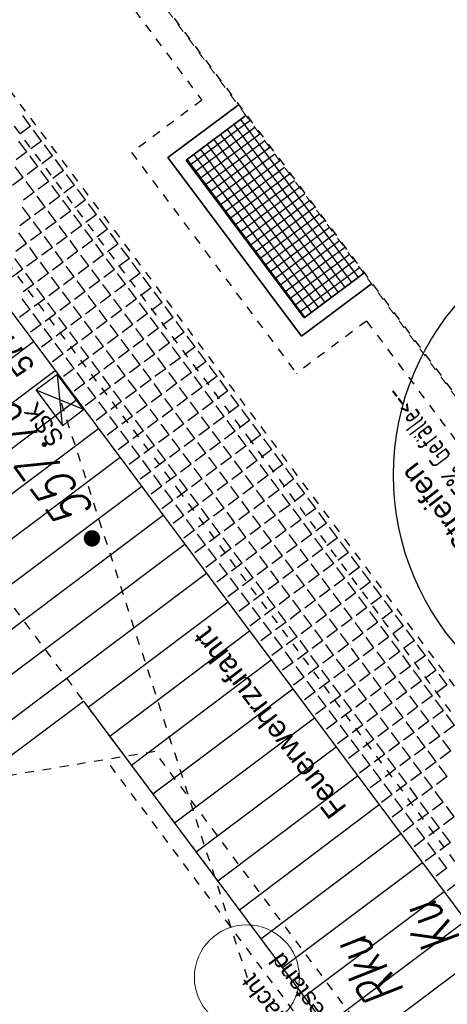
# Model space of a CAD drawing. Header units: metres. Extents: x 2 to 485, y 6 to 594.
# Tile 52 of 176: x 229 to 234, y 241 to 252. Entities that reach past the tile are written whole.
import ezdxf
from ezdxf.enums import TextEntityAlignment as Align

# ---------------------------------------------------------------- set-up
doc = ezdxf.new("R2010")
doc.units = ezdxf.units.M
doc.header["$LTSCALE"] = 0.0125
for name, pattern in [('237-14_Züricher Str._GL_3_RW_2014-11-28_bea$0$STRICHLINIE2', [9.525, 6.35, -3.175]), ('237-14_Züricher Str._GL_3_RW_2014-11-28_bea$0$STRICHPUNKT2', [12.7, 6.35, -3.175, 0, -3.175]), ('260241_A_bea$0$PUNKTIERT', [0.2, 0, -0.2]), ('GESTRICHELT', [0.4, 0.2, -0.2]), ('GEWOFAG_Hof 3_141022_Grundriss_bea$0$AUSGEZOGEN', [0]), ('GEWOFAG_Hof 3_141022_Grundriss_bea$0$VERDECKT2_S2', [0.15, 0.1, -0.05])]:
    doc.linetypes.add(name, pattern=pattern)
for name, color, linetype in [('237-14_Züricher Str._GL_3_RW_2014-11-28_bea$0$_GRU_Allgemein_Text', 151, 'Continuous'), ('237-14_Züricher Str._GL_3_RW_2014-11-28_bea$0$_GRU_Drainage', 54, '237-14_Züricher Str._GL_3_RW_2014-11-28_bea$0$STRICHPUNKT2'), ('237-14_Züricher Str._GL_3_RW_2014-11-28_bea$0$_GRU_Regenwasser', 150, '237-14_Züricher Str._GL_3_RW_2014-11-28_bea$0$STRICHLINIE2'), ('260241_A_bea$0$B25_EINFASS_GEPKT', 7, '260241_A_bea$0$PUNKTIERT'), ('260241_A_bea$0$B28_VEINFASS_TXT', 5, 'Continuous'), ('260241_A_bea$0$B53_HAUPTHOEHEN', 4, 'Continuous'), ('260241_A_bea$0$B54_HOEHEN', 253, 'Continuous'), ('f_baum', 3, 'Continuous'), ('f_entwässerung', 170, 'Continuous'), ('f_feuerwehr', 10, 'Continuous'), ('f_schraff', 251, 'Continuous'), ('f_text_100', 7, 'Continuous'), ('f_weg', 2, 'Continuous')]:
    doc.layers.add(name, color=color, linetype=linetype)
doc.layers.add('GEWOFAG_Hof 3_141022_Grundriss_bea$0$STANDARD', color=7, linetype='GEWOFAG_Hof 3_141022_Grundriss_bea$0$AUSGEZOGEN', lineweight=13)
doc.styles.add('237-14_Züricher Str._GL_3_RW_2014-11-28_bea$0$STANDARD', font='isocp.shx')
doc.styles.add('260241_A_bea$0$ROMANS', font='ROMANS')
doc.styles.add('GEWOFAG_Hof 3_141022_Grundriss_bea$0$ARIAL', font='arial.ttf')

# ---------------------------------------------------------------- blocks, each defined once
blk = doc.blocks.new('260241_A_bea$0$HOEHENPKT_ZENTR')
at = {"const_width": 0.75}
blk.add_lwpolyline([(-0.375, 0, 1), (0.375, 0, 1)], format="xyb", close=True, dxfattribs=at)

msp = doc.modelspace()

# ---------------------------------------------------------------- linework, layer by layer
at = {"layer": '237-14_Züricher Str._GL_3_RW_2014-11-28_bea$0$_GRU_Drainage'}
for p, q in [((223.977, 260.781), (231.318, 250.942)), ((231.318, 250.942), (230.516, 250.344)), ((230.516, 250.344), (232.4, 247.82)), ((233.202, 248.418), (232.4, 247.82)), ((233.202, 248.418), (239.062, 240.563))]:
    msp.add_line(p, q, dxfattribs=at)
at = {"layer": '237-14_Züricher Str._GL_3_RW_2014-11-28_bea$0$_GRU_Regenwasser', "ltscale": 0.05}
msp.add_line((231.839, 240.913), (229.704, 247.512), dxfattribs=at)
at = {"layer": '260241_A_bea$0$B25_EINFASS_GEPKT', "color": 7, "linetype": '260241_A_bea$0$PUNKTIERT', "ltscale": 0.5}
for p, q in [((221.241, 261.195), (231.844, 247.092)), ((220.437, 260.601), (231.044, 246.493)), ((231.844, 247.092), (237.456, 239.49)), ((231.044, 246.493), (239.16, 235.584)), ((230.78, 243.497), (228.802, 243.171)), ((235.235, 236.686), (230.224, 243.406)), ((235.442, 237.246), (230.78, 243.497))]:
    msp.add_line(p, q, dxfattribs=at)
at = {"layer": 'f_baum', "ltscale": 0.5}
msp.add_circle((236.509, 246.658), 3, dxfattribs=at)
at = {"layer": 'f_entwässerung', "color": 170}
for p, q in [((229.667, 247.805), (229.426, 247.626)), ((229.966, 247.405), (229.667, 247.805)), ((229.725, 247.225), (229.667, 247.805)), ((229.426, 247.626), (229.725, 247.225)), ((229.966, 247.405), (229.426, 247.626)), ((229.725, 247.225), (229.966, 247.405))]:
    msp.add_line(p, q, dxfattribs=at)
at = {"layer": 'f_feuerwehr', "linetype": 'GESTRICHELT'}
for p, q in [((214.014, 274.64), (241.711, 237.532)), ((212.013, 273.978), (240.108, 236.336)), ((207.761, 273.827), (237.303, 234.242))]:
    msp.add_line(p, q, dxfattribs=at)
at = {"layer": 'f_schraff', "linetype": 'Continuous'}
for p, q in [((229.362, 250.643), (229.271, 250.766)), ((229.362, 250.643), (229.24, 250.552)), ((229.487, 250.475), (229.396, 250.598)), ((229.319, 250.35), (229.228, 250.472)), ((229.487, 250.475), (229.365, 250.384)), ((229.612, 250.307), (229.521, 250.43)), ((229.319, 250.35), (229.197, 250.259)), ((229.444, 250.182), (229.353, 250.304)), ((229.612, 250.307), (229.49, 250.216)), ((229.738, 250.14), (229.646, 250.262)), ((229.276, 250.057), (229.185, 250.179)), ((229.444, 250.182), (229.322, 250.091)), ((229.276, 250.057), (229.154, 249.966)), ((229.57, 250.014), (229.479, 250.136)), ((229.738, 250.14), (229.615, 250.048)), ((229.863, 249.972), (229.772, 250.094)), ((229.402, 249.889), (229.311, 250.011)), ((229.57, 250.014), (229.448, 249.923)), ((229.695, 249.846), (229.604, 249.968)), ((229.863, 249.972), (229.741, 249.88)), ((229.988, 249.804), (229.897, 249.926)), ((229.402, 249.889), (229.28, 249.798)), ((229.527, 249.721), (229.436, 249.843)), ((229.695, 249.846), (229.573, 249.755)), ((229.359, 249.596), (229.268, 249.718)), ((229.527, 249.721), (229.405, 249.63)), ((229.82, 249.678), (229.729, 249.8)), ((229.988, 249.804), (229.866, 249.712)), ((230.114, 249.636), (230.022, 249.758)), ((229.359, 249.596), (229.237, 249.505)), ((229.652, 249.553), (229.561, 249.675)), ((229.82, 249.678), (229.698, 249.587)), ((229.946, 249.51), (229.854, 249.633)), ((230.114, 249.636), (229.991, 249.545)), ((230.239, 249.468), (230.148, 249.59)), ((229.484, 249.428), (229.393, 249.55)), ((229.652, 249.553), (229.53, 249.462)), ((229.778, 249.385), (229.687, 249.507)), ((229.946, 249.51), (229.823, 249.419)), ((229.316, 249.302), (229.225, 249.425)), ((229.484, 249.428), (229.362, 249.337)), ((229.61, 249.26), (229.519, 249.382)), ((229.778, 249.385), (229.656, 249.294)), ((230.071, 249.342), (229.98, 249.465)), ((230.239, 249.468), (230.117, 249.377)), ((230.364, 249.3), (230.273, 249.422)), ((229.316, 249.302), (229.194, 249.211)), ((229.442, 249.134), (229.351, 249.257)), ((229.61, 249.26), (229.488, 249.169)), ((229.903, 249.217), (229.812, 249.339)), ((230.071, 249.342), (229.949, 249.251)), ((230.196, 249.174), (230.105, 249.297)), ((230.364, 249.3), (230.242, 249.209)), ((230.49, 249.132), (230.398, 249.254)), ((229.735, 249.092), (229.644, 249.214)), ((229.903, 249.217), (229.781, 249.126)), ((230.028, 249.049), (229.937, 249.171)), ((230.196, 249.174), (230.074, 249.083)), ((229.274, 249.009), (229.183, 249.131)), ((229.442, 249.134), (229.32, 249.043)), ((229.567, 248.966), (229.476, 249.089)), ((229.735, 249.092), (229.613, 249.001)), ((229.86, 248.924), (229.769, 249.046)), ((230.028, 249.049), (229.906, 248.958)), ((230.322, 249.007), (230.23, 249.129)), ((230.49, 249.132), (230.367, 249.041)), ((230.615, 248.964), (230.524, 249.086)), ((229.274, 249.009), (229.152, 248.918)), ((229.399, 248.841), (229.308, 248.963)), ((229.567, 248.966), (229.445, 248.875)), ((229.692, 248.799), (229.601, 248.921)), ((229.86, 248.924), (229.738, 248.833)), ((230.154, 248.881), (230.062, 249.003)), ((230.322, 249.007), (230.199, 248.915)), ((230.447, 248.839), (230.356, 248.961)), ((230.615, 248.964), (230.493, 248.873)), ((230.74, 248.796), (230.649, 248.918)), ((229.399, 248.841), (229.277, 248.75)), ((229.986, 248.756), (229.895, 248.878)), ((230.154, 248.881), (230.031, 248.79)), ((230.279, 248.713), (230.188, 248.835)), ((230.447, 248.839), (230.325, 248.747)), ((229.524, 248.673), (229.433, 248.795)), ((229.692, 248.799), (229.57, 248.707)), ((229.818, 248.631), (229.727, 248.753)), ((229.986, 248.756), (229.864, 248.665)), ((230.111, 248.588), (230.02, 248.71)), ((230.279, 248.713), (230.157, 248.622)), ((230.572, 248.671), (230.481, 248.793)), ((230.74, 248.796), (230.618, 248.705)), ((230.865, 248.628), (230.774, 248.75)), ((229.356, 248.548), (229.265, 248.67)), ((229.524, 248.673), (229.402, 248.582)), ((229.65, 248.505), (229.559, 248.627)), ((229.818, 248.631), (229.696, 248.539)), ((229.943, 248.463), (229.852, 248.585)), ((230.111, 248.588), (229.989, 248.497)), ((230.404, 248.545), (230.313, 248.667)), ((230.572, 248.671), (230.45, 248.579)), ((230.697, 248.503), (230.606, 248.625)), ((230.865, 248.628), (230.743, 248.537)), ((230.991, 248.46), (230.9, 248.582)), ((229.356, 248.548), (229.234, 248.457)), ((229.482, 248.38), (229.391, 248.502)), ((229.65, 248.505), (229.528, 248.414)), ((229.943, 248.463), (229.821, 248.371)), ((230.236, 248.42), (230.145, 248.542)), ((230.404, 248.545), (230.282, 248.454)), ((230.53, 248.377), (230.438, 248.499)), ((230.697, 248.503), (230.575, 248.412)), ((229.482, 248.38), (229.36, 248.289)), ((229.775, 248.337), (229.684, 248.459)), ((230.068, 248.295), (229.977, 248.417)), ((230.236, 248.42), (230.114, 248.329)), ((230.362, 248.252), (230.27, 248.374)), ((230.53, 248.377), (230.407, 248.286)), ((230.823, 248.335), (230.732, 248.457)), ((230.991, 248.46), (230.869, 248.369)), ((231.116, 248.292), (231.025, 248.414)), ((229.607, 248.212), (229.516, 248.334)), ((229.775, 248.337), (229.653, 248.246)), ((229.9, 248.169), (229.809, 248.291)), ((230.068, 248.295), (229.946, 248.204)), ((230.194, 248.127), (230.102, 248.249)), ((230.362, 248.252), (230.239, 248.161)), ((230.655, 248.209), (230.564, 248.332)), ((230.823, 248.335), (230.701, 248.244)), ((230.948, 248.167), (230.857, 248.289)), ((231.116, 248.292), (230.994, 248.201)), ((231.241, 248.124), (231.15, 248.246)), ((229.396, 248.18), (225.267, 245.078)), ((229.607, 248.212), (229.485, 248.121)), ((229.732, 248.044), (229.641, 248.166)), ((229.9, 248.169), (229.778, 248.078)), ((230.194, 248.127), (230.071, 248.036)), ((230.487, 248.084), (230.396, 248.206)), ((230.655, 248.209), (230.533, 248.118)), ((230.78, 248.041), (230.689, 248.164)), ((230.948, 248.167), (230.826, 248.076)), ((231.241, 248.124), (231.119, 248.033)), ((229.732, 248.044), (229.61, 247.953)), ((230.026, 248.001), (229.935, 248.124)), ((230.319, 247.959), (230.228, 248.081)), ((230.487, 248.084), (230.365, 247.993)), ((230.612, 247.916), (230.521, 248.038)), ((230.78, 248.041), (230.658, 247.95)), ((231.073, 247.999), (230.982, 248.121)), ((231.367, 247.956), (231.276, 248.078)), ((229.858, 247.876), (229.767, 247.998)), ((230.026, 248.001), (229.904, 247.91)), ((230.151, 247.833), (230.06, 247.956)), ((230.319, 247.959), (230.197, 247.868)), ((230.444, 247.791), (230.353, 247.913)), ((230.612, 247.916), (230.49, 247.825)), ((230.905, 247.873), (230.814, 247.996)), ((231.073, 247.999), (230.951, 247.908)), ((231.199, 247.831), (231.108, 247.953)), ((231.367, 247.956), (231.245, 247.865)), ((231.492, 247.788), (231.401, 247.91)), ((229.643, 247.849), (225.514, 244.748)), ((229.858, 247.876), (229.736, 247.785)), ((229.983, 247.708), (229.892, 247.83)), ((230.151, 247.833), (230.029, 247.742)), ((230.276, 247.665), (230.185, 247.788)), ((230.444, 247.791), (230.322, 247.7)), ((230.738, 247.748), (230.646, 247.87)), ((230.905, 247.873), (230.783, 247.782)), ((231.031, 247.706), (230.94, 247.828)), ((231.199, 247.831), (231.077, 247.74)), ((231.492, 247.788), (231.37, 247.697)), ((229.983, 247.708), (229.861, 247.617)), ((230.57, 247.623), (230.478, 247.745)), ((230.738, 247.748), (230.615, 247.657)), ((230.863, 247.58), (230.772, 247.702)), ((231.031, 247.706), (230.909, 247.614)), ((231.324, 247.663), (231.233, 247.785)), ((231.617, 247.62), (231.526, 247.742)), ((230.108, 247.54), (230.017, 247.662)), ((230.276, 247.665), (230.154, 247.574)), ((230.402, 247.498), (230.31, 247.62)), ((230.57, 247.623), (230.447, 247.532)), ((230.695, 247.455), (230.604, 247.577)), ((230.863, 247.58), (230.741, 247.489)), ((231.156, 247.538), (231.065, 247.66)), ((231.324, 247.663), (231.202, 247.572)), ((231.449, 247.495), (231.358, 247.617)), ((231.617, 247.62), (231.495, 247.529)), ((231.743, 247.452), (231.651, 247.574)), ((229.89, 247.518), (225.762, 244.417)), ((230.108, 247.54), (229.986, 247.449)), ((230.234, 247.372), (230.143, 247.494)), ((230.402, 247.498), (230.279, 247.406)), ((230.527, 247.33), (230.436, 247.452)), ((230.695, 247.455), (230.573, 247.364)), ((230.988, 247.412), (230.897, 247.534)), ((231.156, 247.538), (231.034, 247.446)), ((231.281, 247.37), (231.19, 247.492)), ((231.449, 247.495), (231.327, 247.404)), ((231.575, 247.327), (231.484, 247.449)), ((231.743, 247.452), (231.62, 247.361)), ((230.234, 247.372), (230.112, 247.281)), ((230.82, 247.287), (230.729, 247.409)), ((230.988, 247.412), (230.866, 247.321)), ((231.113, 247.244), (231.022, 247.366)), ((231.281, 247.37), (231.159, 247.278)), ((231.868, 247.284), (231.777, 247.406)), ((230.359, 247.204), (230.268, 247.326)), ((230.527, 247.33), (230.405, 247.238)), ((230.652, 247.162), (230.561, 247.284)), ((230.82, 247.287), (230.698, 247.196)), ((230.946, 247.119), (230.854, 247.241)), ((231.113, 247.244), (230.991, 247.153)), ((231.407, 247.202), (231.316, 247.324)), ((231.575, 247.327), (231.453, 247.236)), ((231.7, 247.159), (231.609, 247.281)), ((231.868, 247.284), (231.746, 247.193)), ((231.993, 247.116), (231.902, 247.239)), ((230.137, 247.187), (226.009, 244.087)), ((230.359, 247.204), (230.237, 247.113)), ((230.484, 247.036), (230.393, 247.158)), ((230.652, 247.162), (230.53, 247.071)), ((230.778, 246.994), (230.686, 247.116)), ((230.946, 247.119), (230.823, 247.028)), ((231.239, 247.076), (231.148, 247.199)), ((231.407, 247.202), (231.285, 247.111)), ((231.532, 247.034), (231.441, 247.156)), ((231.7, 247.159), (231.578, 247.068)), ((231.825, 246.991), (231.734, 247.113)), ((231.993, 247.116), (231.871, 247.025)), ((230.484, 247.036), (230.362, 246.945)), ((231.071, 246.951), (230.98, 247.073)), ((231.239, 247.076), (231.117, 246.985)), ((231.364, 246.908), (231.273, 247.031)), ((231.532, 247.034), (231.41, 246.943)), ((232.119, 246.948), (232.027, 247.071)), ((230.61, 246.868), (230.518, 246.991)), ((230.778, 246.994), (230.655, 246.903)), ((230.903, 246.826), (230.812, 246.948)), ((231.071, 246.951), (230.949, 246.86)), ((231.196, 246.783), (231.105, 246.905)), ((231.364, 246.908), (231.242, 246.817)), ((231.657, 246.866), (231.566, 246.988)), ((231.825, 246.991), (231.703, 246.9)), ((231.951, 246.823), (231.859, 246.945)), ((232.119, 246.948), (231.996, 246.857)), ((232.244, 246.78), (232.153, 246.903)), ((230.384, 246.857), (226.256, 243.756)), ((230.61, 246.868), (230.487, 246.777)), ((230.735, 246.7), (230.644, 246.823)), ((230.903, 246.826), (230.781, 246.735)), ((231.028, 246.658), (230.937, 246.78)), ((231.196, 246.783), (231.074, 246.692)), ((231.489, 246.74), (231.398, 246.863)), ((231.657, 246.866), (231.535, 246.775)), ((231.783, 246.698), (231.692, 246.82)), ((231.951, 246.823), (231.828, 246.732)), ((232.076, 246.655), (231.985, 246.777)), ((232.244, 246.78), (232.122, 246.689)), ((230.735, 246.7), (230.613, 246.609)), ((231.321, 246.615), (231.23, 246.737)), ((231.489, 246.74), (231.367, 246.649)), ((231.615, 246.573), (231.524, 246.695)), ((231.783, 246.698), (231.661, 246.607)), ((232.369, 246.613), (232.278, 246.735)), ((230.86, 246.532), (230.769, 246.655)), ((231.028, 246.658), (230.906, 246.567)), ((231.154, 246.49), (231.062, 246.612)), ((231.321, 246.615), (231.199, 246.524)), ((231.447, 246.447), (231.356, 246.569)), ((231.615, 246.573), (231.493, 246.481)), ((231.908, 246.53), (231.817, 246.652)), ((232.076, 246.655), (231.954, 246.564)), ((232.201, 246.487), (232.11, 246.609)), ((232.369, 246.613), (232.247, 246.521)), ((232.495, 246.445), (232.403, 246.567)), ((230.631, 246.526), (226.503, 243.426)), ((230.86, 246.532), (230.738, 246.441)), ((230.986, 246.365), (230.894, 246.487)), ((231.154, 246.49), (231.031, 246.399)), ((231.279, 246.322), (231.188, 246.444)), ((231.447, 246.447), (231.325, 246.356)), ((231.74, 246.405), (231.649, 246.527)), ((231.908, 246.53), (231.786, 246.439)), ((232.033, 246.362), (231.942, 246.484)), ((232.201, 246.487), (232.079, 246.396)), ((232.327, 246.319), (232.235, 246.441)), ((232.495, 246.445), (232.372, 246.353)), ((230.986, 246.365), (230.863, 246.273)), ((231.572, 246.279), (231.481, 246.401)), ((231.74, 246.405), (231.618, 246.313)), ((231.865, 246.237), (231.774, 246.359)), ((232.033, 246.362), (231.911, 246.271)), ((232.62, 246.277), (232.529, 246.399)), ((231.111, 246.197), (231.02, 246.319)), ((231.279, 246.322), (231.157, 246.231)), ((231.404, 246.154), (231.313, 246.276)), ((231.572, 246.279), (231.45, 246.188)), ((231.697, 246.111), (231.606, 246.233)), ((231.865, 246.237), (231.743, 246.145)), ((232.159, 246.194), (232.067, 246.316)), ((232.327, 246.319), (232.204, 246.228)), ((232.452, 246.151), (232.361, 246.273)), ((232.62, 246.277), (232.498, 246.186)), ((232.745, 246.109), (232.654, 246.231)), ((230.877, 246.195), (226.751, 243.095)), ((231.111, 246.197), (230.989, 246.105)), ((231.236, 246.029), (231.145, 246.151)), ((231.404, 246.154), (231.282, 246.063)), ((231.529, 245.986), (231.438, 246.108)), ((231.697, 246.111), (231.575, 246.02)), ((231.991, 246.069), (231.9, 246.191)), ((232.159, 246.194), (232.036, 246.103)), ((232.284, 246.026), (232.193, 246.148)), ((232.452, 246.151), (232.33, 246.06)), ((232.577, 245.983), (232.486, 246.106)), ((232.745, 246.109), (232.623, 246.018)), ((231.236, 246.029), (231.114, 245.937)), ((231.529, 245.986), (231.407, 245.895)), ((231.823, 245.943), (231.732, 246.065)), ((231.991, 246.069), (231.869, 245.978)), ((232.116, 245.901), (232.025, 246.023)), ((232.284, 246.026), (232.162, 245.935)), ((232.87, 245.941), (232.779, 246.063)), ((231.361, 245.861), (231.27, 245.983)), ((231.655, 245.818), (231.564, 245.94)), ((231.823, 245.943), (231.701, 245.852)), ((231.948, 245.775), (231.857, 245.898)), ((232.116, 245.901), (231.994, 245.81)), ((232.409, 245.858), (232.318, 245.98)), ((232.577, 245.983), (232.455, 245.892)), ((232.703, 245.815), (232.611, 245.938)), ((232.87, 245.941), (232.748, 245.85)), ((232.996, 245.773), (232.905, 245.895)), ((231.124, 245.864), (226.998, 242.765)), ((231.361, 245.861), (231.239, 245.77)), ((231.487, 245.693), (231.396, 245.815)), ((231.655, 245.818), (231.533, 245.727)), ((231.78, 245.65), (231.689, 245.772)), ((231.948, 245.775), (231.826, 245.684)), ((232.241, 245.733), (232.15, 245.855)), ((232.409, 245.858), (232.287, 245.767)), ((232.535, 245.69), (232.443, 245.812)), ((232.703, 245.815), (232.58, 245.724)), ((232.828, 245.647), (232.737, 245.77)), ((232.996, 245.773), (232.874, 245.682)), ((231.487, 245.693), (231.365, 245.602)), ((231.78, 245.65), (231.658, 245.559)), ((232.073, 245.607), (231.982, 245.73)), ((232.241, 245.733), (232.119, 245.642)), ((232.367, 245.565), (232.275, 245.687)), ((232.535, 245.69), (232.412, 245.599)), ((233.121, 245.605), (233.03, 245.727)), ((231.612, 245.525), (231.521, 245.647)), ((231.905, 245.482), (231.814, 245.604)), ((232.073, 245.607), (231.951, 245.516)), ((232.199, 245.439), (232.108, 245.562)), ((232.367, 245.565), (232.244, 245.474)), ((232.66, 245.522), (232.569, 245.644)), ((232.828, 245.647), (232.706, 245.556)), ((232.953, 245.48), (232.862, 245.602)), ((233.121, 245.605), (232.999, 245.514)), ((233.246, 245.437), (233.155, 245.559)), ((231.371, 245.533), (227.245, 242.434)), ((231.612, 245.525), (231.49, 245.434)), ((231.737, 245.357), (231.646, 245.479)), ((231.905, 245.482), (231.783, 245.391)), ((232.031, 245.314), (231.94, 245.436)), ((232.199, 245.439), (232.077, 245.348)), ((232.492, 245.397), (232.401, 245.519)), ((232.66, 245.522), (232.538, 245.431)), ((232.785, 245.354), (232.694, 245.476)), ((232.953, 245.48), (232.831, 245.388)), ((233.078, 245.312), (232.987, 245.434)), ((233.246, 245.437), (233.124, 245.346)), ((231.737, 245.357), (231.615, 245.266)), ((231.863, 245.189), (231.772, 245.311)), ((232.031, 245.314), (231.909, 245.223)), ((232.324, 245.272), (232.233, 245.394)), ((232.492, 245.397), (232.37, 245.306)), ((232.617, 245.229), (232.526, 245.351)), ((232.785, 245.354), (232.663, 245.263)), ((233.078, 245.312), (232.956, 245.22)), ((233.372, 245.269), (233.281, 245.391)), ((231.618, 245.203), (230.019, 244.001)), ((232.156, 245.146), (232.065, 245.268)), ((232.324, 245.272), (232.202, 245.18)), ((232.449, 245.104), (232.358, 245.226)), ((232.617, 245.229), (232.495, 245.138)), ((232.91, 245.186), (232.819, 245.308)), ((233.204, 245.144), (233.113, 245.266)), ((233.372, 245.269), (233.25, 245.178)), ((233.497, 245.101), (233.406, 245.223)), ((231.863, 245.189), (231.741, 245.098)), ((231.988, 245.021), (231.897, 245.143)), ((232.156, 245.146), (232.034, 245.055)), ((232.281, 244.978), (232.19, 245.1)), ((232.449, 245.104), (232.327, 245.012)), ((232.743, 245.061), (232.651, 245.183)), ((232.91, 245.186), (232.788, 245.095)), ((233.036, 245.018), (232.945, 245.14)), ((233.204, 245.144), (233.082, 245.052)), ((233.329, 244.976), (233.238, 245.098)), ((233.497, 245.101), (233.375, 245.01)), ((231.988, 245.021), (231.866, 244.93)), ((232.113, 244.853), (232.022, 244.975)), ((232.281, 244.978), (232.159, 244.887)), ((232.575, 244.936), (232.483, 245.058)), ((232.743, 245.061), (232.62, 244.97)), ((232.868, 244.893), (232.777, 245.015)), ((233.036, 245.018), (232.914, 244.927)), ((233.329, 244.976), (233.207, 244.885)), ((233.622, 244.933), (233.531, 245.055)), ((231.865, 244.872), (230.266, 243.671)), ((232.407, 244.81), (232.315, 244.932)), ((232.575, 244.936), (232.452, 244.844)), ((232.7, 244.768), (232.609, 244.89)), ((232.868, 244.893), (232.746, 244.802)), ((233.161, 244.85), (233.07, 244.972)), ((233.454, 244.808), (233.363, 244.93)), ((233.622, 244.933), (233.5, 244.842)), ((233.748, 244.765), (233.657, 244.887)), ((232.113, 244.853), (231.991, 244.762)), ((232.239, 244.685), (232.148, 244.807)), ((232.407, 244.81), (232.284, 244.719)), ((232.532, 244.642), (232.441, 244.765)), ((232.7, 244.768), (232.578, 244.677)), ((232.993, 244.725), (232.902, 244.847)), ((233.161, 244.85), (233.039, 244.759)), ((233.286, 244.682), (233.195, 244.805)), ((233.454, 244.808), (233.332, 244.717)), ((233.58, 244.64), (233.489, 244.762)), ((233.748, 244.765), (233.625, 244.674)), ((232.239, 244.685), (232.117, 244.594)), ((232.364, 244.517), (232.273, 244.639)), ((232.532, 244.642), (232.41, 244.551)), ((232.825, 244.6), (232.734, 244.722)), ((232.993, 244.725), (232.871, 244.634)), ((233.118, 244.557), (233.027, 244.679)), ((233.286, 244.682), (233.164, 244.591)), ((233.412, 244.514), (233.321, 244.637)), ((233.58, 244.64), (233.458, 244.549)), ((233.873, 244.597), (233.782, 244.719)), ((232.112, 244.541), (230.513, 243.34)), ((232.657, 244.474), (232.566, 244.597)), ((232.825, 244.6), (232.703, 244.509)), ((232.951, 244.432), (232.859, 244.554)), ((233.118, 244.557), (232.996, 244.466)), ((233.705, 244.472), (233.614, 244.594)), ((233.873, 244.597), (233.751, 244.506)), ((233.998, 244.429), (233.907, 244.551)), ((232.364, 244.517), (232.242, 244.426)), ((232.489, 244.349), (232.398, 244.471)), ((232.657, 244.474), (232.535, 244.383)), ((232.783, 244.306), (232.691, 244.429)), ((232.951, 244.432), (232.828, 244.341)), ((233.244, 244.389), (233.153, 244.511)), ((233.412, 244.514), (233.29, 244.423)), ((233.537, 244.346), (233.446, 244.469)), ((233.705, 244.472), (233.583, 244.381)), ((233.83, 244.304), (233.739, 244.426)), ((233.998, 244.429), (233.876, 244.338)), ((232.489, 244.349), (232.367, 244.258)), ((232.615, 244.181), (232.523, 244.303)), ((232.783, 244.306), (232.66, 244.215)), ((233.076, 244.264), (232.985, 244.386)), ((233.244, 244.389), (233.122, 244.298)), ((233.369, 244.221), (233.278, 244.343)), ((233.537, 244.346), (233.415, 244.255)), ((233.662, 244.179), (233.571, 244.301)), ((233.83, 244.304), (233.708, 244.213)), ((234.124, 244.261), (234.032, 244.383)), ((232.359, 244.21), (230.76, 243.009)), ((232.908, 244.139), (232.817, 244.261)), ((233.076, 244.264), (232.954, 244.173)), ((233.201, 244.096), (233.11, 244.218)), ((233.369, 244.221), (233.247, 244.13)), ((233.956, 244.136), (233.864, 244.258)), ((234.124, 244.261), (234.001, 244.17)), ((232.615, 244.181), (232.492, 244.09)), ((232.74, 244.013), (232.649, 244.135)), ((232.908, 244.139), (232.786, 244.047)), ((233.033, 243.971), (232.942, 244.093)), ((233.201, 244.096), (233.079, 244.005)), ((233.494, 244.053), (233.403, 244.175)), ((233.662, 244.179), (233.54, 244.087)), ((233.788, 244.011), (233.697, 244.133)), ((233.956, 244.136), (233.833, 244.045)), ((234.081, 243.968), (233.99, 244.09)), ((232.74, 244.013), (232.618, 243.922)), ((232.865, 243.845), (232.774, 243.967)), ((233.033, 243.971), (232.911, 243.879)), ((233.326, 243.928), (233.235, 244.05)), ((233.494, 244.053), (233.372, 243.962)), ((233.62, 243.885), (233.529, 244.007)), ((233.788, 244.011), (233.666, 243.919)), ((233.913, 243.843), (233.822, 243.965)), ((234.081, 243.968), (233.959, 243.877)), ((232.606, 243.88), (231.006, 242.678)), ((233.159, 243.803), (233.067, 243.925)), ((233.326, 243.928), (233.204, 243.837)), ((233.452, 243.76), (233.361, 243.882)), ((233.62, 243.885), (233.498, 243.794)), ((234.206, 243.8), (234.115, 243.922)), ((232.865, 243.845), (232.743, 243.754)), ((232.991, 243.677), (232.899, 243.799)), ((233.159, 243.803), (233.036, 243.711)), ((233.284, 243.635), (233.193, 243.757)), ((233.452, 243.76), (233.33, 243.669)), ((233.745, 243.717), (233.654, 243.839)), ((233.913, 243.843), (233.791, 243.752)), ((234.038, 243.675), (233.947, 243.797)), ((234.206, 243.8), (234.084, 243.709)), ((232.991, 243.677), (232.868, 243.586)), ((233.116, 243.509), (233.025, 243.631)), ((233.284, 243.635), (233.162, 243.544)), ((233.577, 243.592), (233.486, 243.714)), ((233.745, 243.717), (233.623, 243.626)), ((233.87, 243.549), (233.779, 243.672)), ((234.038, 243.675), (233.916, 243.584)), ((234.164, 243.507), (234.072, 243.629)), ((232.852, 243.549), (231.253, 242.348)), ((233.409, 243.467), (233.318, 243.589)), ((233.577, 243.592), (233.455, 243.501)), ((233.702, 243.424), (233.611, 243.546)), ((233.87, 243.549), (233.748, 243.458)), ((233.116, 243.509), (232.994, 243.418)), ((233.241, 243.341), (233.15, 243.464)), ((233.409, 243.467), (233.287, 243.376)), ((233.534, 243.299), (233.443, 243.421)), ((233.702, 243.424), (233.58, 243.333)), ((233.996, 243.381), (233.905, 243.504)), ((234.164, 243.507), (234.041, 243.416)), ((233.241, 243.341), (233.119, 243.25)), ((233.367, 243.173), (233.275, 243.296)), ((233.534, 243.299), (233.412, 243.208)), ((233.828, 243.256), (233.737, 243.378)), ((233.996, 243.381), (233.874, 243.29)), ((234.121, 243.213), (234.03, 243.336)), ((233.099, 243.218), (231.5, 242.017)), ((233.367, 243.173), (233.244, 243.082)), ((233.66, 243.131), (233.569, 243.253)), ((233.828, 243.256), (233.706, 243.165)), ((233.953, 243.088), (233.862, 243.21)), ((234.121, 243.213), (233.999, 243.122)), ((233.492, 243.005), (233.401, 243.128)), ((233.66, 243.131), (233.538, 243.04)), ((233.785, 242.963), (233.694, 243.085)), ((233.953, 243.088), (233.831, 242.997)), ((233.492, 243.005), (233.37, 242.914)), ((233.617, 242.838), (233.526, 242.96)), ((233.785, 242.963), (233.663, 242.872)), ((234.078, 242.92), (233.987, 243.042)), ((233.346, 242.887), (231.747, 241.686)), ((233.617, 242.838), (233.495, 242.746)), ((233.91, 242.795), (233.819, 242.917)), ((234.078, 242.92), (233.956, 242.829)), ((234.204, 242.752), (234.113, 242.874)), ((233.742, 242.67), (233.651, 242.792)), ((233.91, 242.795), (233.788, 242.704)), ((234.036, 242.627), (233.945, 242.749)), ((234.204, 242.752), (234.082, 242.661)), ((233.742, 242.67), (233.62, 242.578)), ((233.868, 242.502), (233.777, 242.624)), ((234.036, 242.627), (233.914, 242.536)), ((233.593, 242.556), (231.994, 241.355)), ((233.868, 242.502), (233.746, 242.41)), ((234.161, 242.459), (234.07, 242.581)), ((233.993, 242.334), (233.902, 242.456)), ((234.161, 242.459), (234.039, 242.368)), ((233.993, 242.334), (233.871, 242.243)), ((234.118, 242.166), (234.027, 242.288)), ((233.84, 242.226), (232.241, 241.024)), ((234.118, 242.166), (233.996, 242.075)), ((234.244, 241.998), (234.122, 241.907)), ((234.087, 241.895), (232.488, 240.694)), ((234.334, 241.564), (232.735, 240.363)), ((234.581, 241.233), (232.982, 240.032))]:
    msp.add_line(p, q, dxfattribs=at)
at = {"layer": 'f_schraff', "color": 252, "linetype": 'Continuous'}
for p, q in [((231.76, 250.72), (233.106, 248.916)), ((231.867, 250.707), (231.186, 250.199)), ((231.924, 250.631), (231.243, 250.122)), ((231.607, 250.606), (232.953, 248.802)), ((231.684, 250.663), (233.029, 248.859)), ((231.981, 250.554), (231.299, 250.046)), ((231.455, 250.492), (232.8, 248.688)), ((231.531, 250.549), (232.877, 248.745)), ((231.302, 250.378), (232.648, 248.574)), ((232.038, 250.478), (231.356, 249.97)), ((231.378, 250.435), (232.724, 248.631)), ((232.095, 250.402), (231.413, 249.893)), ((231.149, 250.264), (232.495, 248.46)), ((231.226, 250.321), (232.571, 248.517)), ((232.152, 250.325), (231.47, 249.817)), ((232.209, 250.249), (231.527, 249.741)), ((232.265, 250.173), (231.584, 249.664)), ((232.322, 250.096), (231.641, 249.588)), ((232.379, 250.02), (231.698, 249.512)), ((232.436, 249.943), (231.755, 249.435)), ((232.493, 249.867), (231.812, 249.359)), ((232.55, 249.791), (231.869, 249.282)), ((232.607, 249.714), (231.926, 249.206)), ((232.664, 249.638), (231.983, 249.13)), ((232.721, 249.562), (232.04, 249.053)), ((232.778, 249.485), (232.097, 248.977)), ((232.835, 249.409), (232.154, 248.901)), ((232.892, 249.333), (232.211, 248.824)), ((232.949, 249.256), (232.268, 248.748)), ((233.006, 249.18), (232.325, 248.672)), ((233.063, 249.104), (232.382, 248.595)), ((233.12, 249.027), (232.439, 248.519))]:
    msp.add_line(p, q, dxfattribs=at)
at = {"layer": 'f_weg'}
for p, q in [((211.558, 272.078), (238.905, 235.439)), ((227.453, 242.2), (229.965, 244.074)), ((229.965, 244.074), (235.728, 236.353))]:
    msp.add_line(p, q, dxfattribs=at)
at = {"layer": 'GEWOFAG_Hof 3_141022_Grundriss_bea$0$STANDARD', "color": 7, "linetype": 'GEWOFAG_Hof 3_141022_Grundriss_bea$0$VERDECKT2_S2', "lineweight": 18}
for p, q in [((231.823, 250.766), (223.933, 261.343)), ((233.168, 248.963), (231.823, 250.766)), ((239.611, 240.326), (233.168, 248.963))]:
    msp.add_line(p, q, dxfattribs=at)
at = {"layer": 'GEWOFAG_Hof 3_141022_Grundriss_bea$0$STANDARD', "color": 7, "linetype": 'GEWOFAG_Hof 3_141022_Grundriss_bea$0$AUSGEZOGEN', "lineweight": 35}
for p, q in [((230.931, 250.288), (231.733, 250.886)), ((231.141, 250.258), (231.823, 250.766)), ((232.456, 248.245), (230.931, 250.288)), ((232.487, 248.454), (231.141, 250.258)), ((233.168, 248.963), (232.487, 248.454)), ((233.258, 248.842), (232.456, 248.245))]:
    msp.add_line(p, q, dxfattribs=at)
at = {"layer": 'GEWOFAG_Hof 3_141022_Grundriss_bea$0$STANDARD', "color": 7, "linetype": 'GEWOFAG_Hof 3_141022_Grundriss_bea$0$AUSGEZOGEN', "lineweight": 13}
msp.add_circle((231.833, 240.918), 0.6, dxfattribs=at)

# ---------------------------------------------------------------- block references
at = {"layer": '260241_A_bea$0$B54_HOEHEN', "color": 252, "xscale": 0.125, "yscale": 0.125}
msp.add_blockref('260241_A_bea$0$HOEHENPKT_ZENTR', (230.063, 245.934), dxfattribs=at)

# ---------------------------------------------------------------- texts
at = {"layer": '237-14_Züricher Str._GL_3_RW_2014-11-28_bea$0$_GRU_Allgemein_Text', "style": '237-14_Züricher Str._GL_3_RW_2014-11-28_bea$0$STANDARD', "width": 0.7}
msp.add_text('<--Teilsickerrohr, DN100, 0,5%%% Gefälle<--', height=0.25, rotation=126.7276, dxfattribs=at).set_placement((235.924, 244.329), align=Align.MIDDLE_LEFT)
at = {"layer": '260241_A_bea$0$B28_VEINFASS_TXT', "color": 252, "style": '260241_A_bea$0$ROMANS', "oblique": 15, "width": 0.75}
for s, rotation, p in [('Ku', 125.3767, (234.123, 241.597)), ('Rku', 126.4364, (233.401, 241.096))]:
    msp.add_text(s, height=0.45, rotation=rotation, dxfattribs=at).set_placement(p, align=Align.CENTER)
at = {"layer": '260241_A_bea$0$B53_HAUPTHOEHEN', "color": 252, "style": '260241_A_bea$0$ROMANS', "oblique": 15, "width": 0.75}
msp.add_text('557.76', height=0.45, rotation=126.6418, dxfattribs=at).set_placement((229.92, 246.126), align=Align.MIDDLE_LEFT)
at = {"layer": 'f_entwässerung', "color": 170}
msp.add_text('SSK', height=0.2, rotation=126.7276, dxfattribs=at).set_placement((229.753, 247.08))
at = {"layer": 'f_text_100'}
for s, rotation, p in [('57.67', 126.7276, (229.421, 247.904)), ('hindernisfreier Streifen', 127.224, (235.8, 244.145)), ('Feuerwehrzufahrt', 127.224, (232.984, 242.854))]:
    msp.add_text(s, height=0.25, rotation=rotation, dxfattribs=at).set_placement(p)
at = {"layer": 'GEWOFAG_Hof 3_141022_Grundriss_bea$0$STANDARD', "color": 7, "linetype": 'GEWOFAG_Hof 3_141022_Grundriss_bea$0$AUSGEZOGEN', "lineweight": 13, "insert": (231.753, 240.858), "char_height": 0.2, "width": 1.84702, "attachment_point": 3, "rotation": 126.7221, "line_spacing_factor": 1.204819, "style": 'GEWOFAG_Hof 3_141022_Grundriss_bea$0$ARIAL'}
msp.add_mtext('{\\fArial|i0|b0;\\H0.200000;\\W1.000000;\\C7;Sickerschacht}\\P{\\fArial|i0|b0;\\H0.200000;\\W1.000000;\\C7;Bestand}\\P', dxfattribs=at)

doc.saveas('drawing.dxf')
